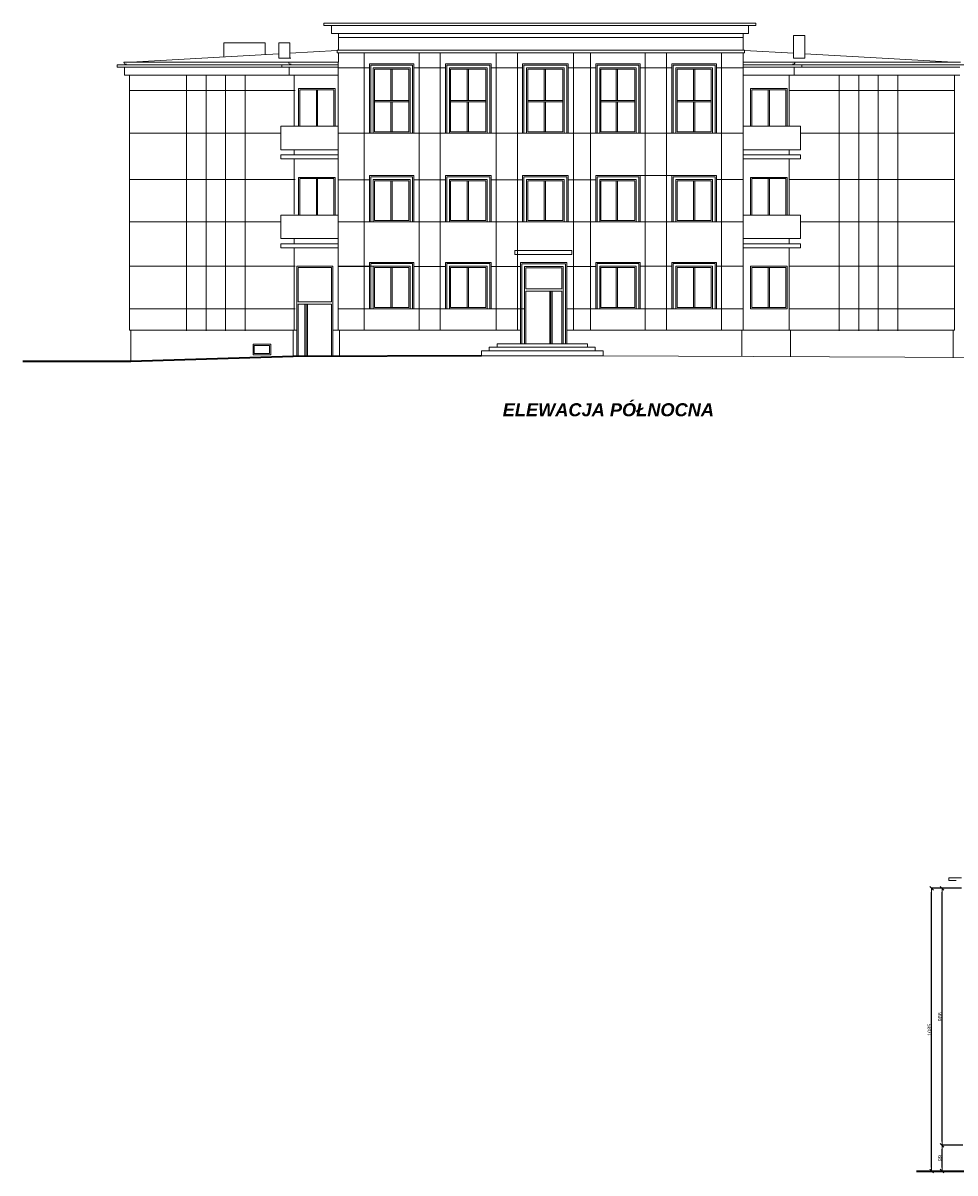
# Model space of a CAD drawing. Header units: metres. Extents: x 7506757 to 756746378, y 5735207 to 582114514.
# Tile 217 of 256: x 7506757 to 7542529, y 5961287 to 6005396. Entities that reach past the tile are written whole.
import ezdxf

# ---------------------------------------------------------------- set-up
doc = ezdxf.new("R2010")
doc.units = ezdxf.units.M
doc.header["$MEASUREMENT"] = 0
doc.header["$PDMODE"] = 2
doc.layers.get('0').update_dxf_attribs({"color": 250, "linetype": 'CONTINUOUS', "lineweight": 100, "plot": 0})
doc.layers.get('Defpoints').update_dxf_attribs({"linetype": 'CONTINUOUS'})
for name, color, linetype, lineweight in [('046', 7, 'CONTINUOUS', 18), ('M_OCIANA1', 7, 'CONTINUOUS', 13), ('M_OCIANA101', 252, 'CONTINUOUS', 13), ('M_OCIANA6', 5, 'CONTINUOUS', 35), ('M_OCIANA7', 7, 'CONTINUOUS', 35)]:
    doc.layers.add(name, color=color, linetype=linetype, lineweight=lineweight)
doc.layers.add('PWYMIAR', color=7, linetype='CONTINUOUS')
doc.styles.add('GENERATED_STYLE_1', font='arial.ttf')
doc.styles.add('GENERATED_STYLE_3', font='arialbi.ttf')
doc.dimstyles.new('GENERATED_STYLE__5', dxfattribs={"dimtxt": 150, "dimasz": 142.5, "dimexe": 0.18, "dimexo": 0, "dimgap": 0.09, "dimtad": 1, "dimdec": 0, "dimlfac": 0.1, "dimzin": 0, "dimdsep": 46, "dimtxsty": 'GENERATED_STYLE_1', "dimblk": 'ARROWHEAD_6', "dimblk1": 'ARROWHEAD_6', "dimblk2": 'ARROWHEAD_6', "dimcen": 0.09, "dimclrd": 7, "dimclre": 7, "dimclrt": 7, "dimazin": 0, "dimtfac": 1, "dimtdec": 4, "dimtmove": 0, "dimatfit": 3, "dimfxl": 0, "dimtolj": 1, "dimtzin": 0, "dimarcsym": 0})

# ---------------------------------------------------------------- blocks, each defined once
blk = doc.blocks.new('ARROWHEAD_6')
at = {"color": 0, "linetype": 'Continuous', "lineweight": 0}
for p, q in [((0, 0), (-1, 0)), ((-0.5, -0.5), (0.5, 0.5))]:
    blk.add_line(p, q, dxfattribs=at)
blk = doc.blocks.new('*D5499')
at = {"layer": 'Defpoints', "color": 0, "linetype": 'Continuous', "transparency": 16777216}
for p in [(7542030, 5962348), (7542825, 5962348), (7542825, 5961358)]:
    blk.add_point(p, dxfattribs=at)
at = {"layer": 'PWYMIAR', "color": 7, "linetype": 'Continuous', "lineweight": -2, "transparency": 16777216}
for p, q in [((7542825, 5962348), (7542029, 5962348)), ((7542030, 5961500), (7542030, 5962206)), ((7542825, 5961358), (7542029, 5961358))]:
    blk.add_line(p, q, dxfattribs=at)
at = {"layer": 'PWYMIAR', "color": 7, "linetype": 'Continuous', "lineweight": -2, "transparency": 16777216, "xscale": 142.5, "yscale": 142.5, "zscale": 142.5}
for p, rotation in [((7542030, 5962348), 90), ((7542030, 5961358), 270)]:
    blk.add_blockref('ARROWHEAD_6', p, dxfattribs=dict(at, rotation=rotation))
at = {"layer": 'PWYMIAR', "color": 7, "linetype": 'Continuous', "transparency": 16777216, "insert": (7541953, 5961853), "char_height": 150, "attachment_point": 5, "rotation": 90, "style": 'GENERATED_STYLE_1'}
blk.add_mtext('\\A1;99', dxfattribs=at)
blk = doc.blocks.new('*D5500')
at = {"layer": 'Defpoints', "color": 0, "linetype": 'Continuous', "transparency": 16777216}
for p in [(7542030, 5972206), (7542775, 5972206), (7542825, 5962348)]:
    blk.add_point(p, dxfattribs=at)
at = {"layer": 'PWYMIAR', "color": 7, "linetype": 'Continuous', "lineweight": -2, "transparency": 16777216}
for p, q in [((7542775, 5972206), (7542029, 5972206)), ((7542030, 5962491), (7542030, 5972063)), ((7542825, 5962348), (7542029, 5962348))]:
    blk.add_line(p, q, dxfattribs=at)
at = {"layer": 'PWYMIAR', "color": 7, "linetype": 'Continuous', "lineweight": -2, "transparency": 16777216, "xscale": 142.5, "yscale": 142.5, "zscale": 142.5}
for p, rotation in [((7542030, 5972206), 90), ((7542030, 5962348), 270)]:
    blk.add_blockref('ARROWHEAD_6', p, dxfattribs=dict(at, rotation=rotation))
at = {"layer": 'PWYMIAR', "color": 7, "linetype": 'Continuous', "transparency": 16777216, "insert": (7541953, 5967277), "char_height": 150, "attachment_point": 5, "rotation": 90, "style": 'GENERATED_STYLE_1'}
blk.add_mtext('\\A1;986', dxfattribs=at)
blk = doc.blocks.new('*D5501')
at = {"layer": 'Defpoints', "color": 0, "linetype": 'Continuous', "transparency": 16777216}
for p in [(7541630, 5972206), (7542775, 5972206), (7542825, 5961358)]:
    blk.add_point(p, dxfattribs=at)
at = {"layer": 'PWYMIAR', "color": 7, "linetype": 'Continuous', "lineweight": -2, "transparency": 16777216}
for p, q in [((7542775, 5972206), (7541630, 5972206)), ((7541630, 5961500), (7541630, 5972063)), ((7542825, 5961358), (7541630, 5961358))]:
    blk.add_line(p, q, dxfattribs=at)
at = {"layer": 'PWYMIAR', "color": 7, "linetype": 'Continuous', "lineweight": -2, "transparency": 16777216, "xscale": 142.5, "yscale": 142.5, "zscale": 142.5}
for p, rotation in [((7541630, 5972206), 90), ((7541630, 5961358), 270)]:
    blk.add_blockref('ARROWHEAD_6', p, dxfattribs=dict(at, rotation=rotation))
at = {"layer": 'PWYMIAR', "color": 7, "linetype": 'Continuous', "transparency": 16777216, "insert": (7541554, 5966782), "char_height": 150, "attachment_point": 5, "rotation": 90, "style": 'GENERATED_STYLE_1'}
blk.add_mtext('\\A1;1085', dxfattribs=at)

msp = doc.modelspace()

# ---------------------------------------------------------------- linework, layer by layer
at = {"layer": 'M_OCIANA1', "linetype": 'Continuous'}
for p, q in [((7518308.1, 6005296.1), (7518308.1, 6005396.1)), ((7518308.1, 6005396.1), (7518793.7, 6005396.1)), ((7518593.7, 6005296.1), (7518308.1, 6005296.1)), ((7518593.7, 6004996.1), (7518593.7, 6005296.1)), ((7518593.7, 6005296.1), (7528173.6, 6005296.1)), ((7518793.7, 6005396.1), (7528173.6, 6005396.1)), ((7534401.4, 6005396.1), (7528171.4, 6005396.1)), ((7534601.4, 6005296.1), (7528171.4, 6005296.1)), ((7534887, 6005396.1), (7534401.4, 6005396.1)), ((7534601.4, 6004996.1), (7534601.4, 6005296.1)), ((7534601.4, 6005296.1), (7534887, 6005296.1)), ((7534887, 6005296.1), (7534887, 6005396.1)), ((7518793.7, 6004996.1), (7518593.7, 6004996.1)), ((7518793.7, 6004996.1), (7528173.6, 6004996.1)), ((7518871.4, 6004996.1), (7518871.4, 6004356.1)), ((7534401.4, 6004836.3), (7518871.4, 6004836.3)), ((7534401.4, 6004996.1), (7528173.6, 6004996.1)), ((7534401.4, 6004347.5), (7534401.4, 6005001.5)), ((7534401.4, 6004996.1), (7534601.4, 6004996.1)), ((7516571.4, 6004213.8), (7510894.5, 6003896.1)), ((7518821.4, 6004339.7), (7517001.4, 6004237.8)), ((7518821.4, 6004356.1), (7534451.4, 6004356.1)), ((7518821.4, 6004256.1), (7518821.4, 6004356.1)), ((7518821.4, 6004256.1), (7534451.4, 6004256.1)), ((7518871.4, 6004256.1), (7518871.4, 6003896.1)), ((7534401.4, 6003896.1), (7534401.4, 6004256.1)), ((7534451.4, 6004256.1), (7534451.4, 6004356.1)), ((7534451.4, 6004344.7), (7536331.4, 6004239.5)), ((7536761.4, 6004215.4), (7542468.4, 6003896.1)), ((7510365.8, 6003796.1), (7510851.4, 6003796.1)), ((7510365.8, 6003696.1), (7510365.8, 6003796.1)), ((7510851.4, 6003896.1), (7510623.3, 6003896.1)), ((7510851.4, 6003896.1), (7518871.4, 6003896.1)), ((7510851.4, 6003796.1), (7518851.4, 6003796.1)), ((7516685.8, 6003696.1), (7516685.8, 6003796.1)), ((7518851.4, 5993616.1), (7518851.4, 6003896.1)), ((7520051.4, 6001176.1), (7520051.4, 6003826.1)), ((7520051.4, 6003826.1), (7521761.4, 6003826.1)), ((7520101.4, 6001176.1), (7520101.4, 6003776.1)), ((7520101.4, 6003776.1), (7521711.4, 6003776.1)), ((7521711.4, 6001176.1), (7521711.4, 6003776.1)), ((7521761.4, 6001176.1), (7521761.4, 6003826.1)), ((7522971.4, 6001176.1), (7522971.4, 6003826.1)), ((7522971.4, 6003826.1), (7524721.4, 6003826.1)), ((7523021.4, 6001176.1), (7523021.4, 6003776.1)), ((7523021.4, 6003776.1), (7524671.4, 6003776.1)), ((7524671.4, 6001176.1), (7524671.4, 6003776.1)), ((7524721.4, 6001176.1), (7524721.4, 6003826.1)), ((7525931.4, 6001176.1), (7525931.4, 6003826.1)), ((7525931.4, 6003826.1), (7527681.4, 6003826.1)), ((7525981.4, 6001176.1), (7525981.4, 6003776.1)), ((7525981.4, 6003776.1), (7527631.4, 6003776.1)), ((7527631.4, 6001176.1), (7527631.4, 6003776.1)), ((7527681.4, 6001176.1), (7527681.4, 6003826.1)), ((7528741.4, 6001176.1), (7528741.4, 6003826.1)), ((7528741.4, 6003826.1), (7530441.4, 6003826.1)), ((7528791.4, 6001176.1), (7528791.4, 6003776.1)), ((7528791.4, 6003776.1), (7530391.4, 6003776.1)), ((7530391.4, 6001176.1), (7530391.4, 6003776.1)), ((7530441.4, 6001176.1), (7530441.4, 6003826.1)), ((7531661.4, 6001176.1), (7531661.4, 6003826.1)), ((7531661.4, 6003826.1), (7533371.4, 6003826.1)), ((7531711.4, 6001176.1), (7531711.4, 6003776.1)), ((7531711.4, 6003776.1), (7533321.4, 6003776.1)), ((7533321.4, 6001176.1), (7533321.4, 6003776.1)), ((7533371.4, 6001176.1), (7533371.4, 6003826.1)), ((7542511.4, 6003896.1), (7534401.4, 6003896.1)), ((7534401.4, 5993616.1), (7534401.4, 6003896.1)), ((7542511.4, 6003796.1), (7534401.4, 6003796.1)), ((7536161.4, 6003896.1), (7536389.5, 6003896.1)), ((7536647, 6003796.1), (7536161.4, 6003796.1)), ((7536647, 6003696.1), (7536647, 6003796.1)), ((7542511.4, 6003896.1), (7542739.5, 6003896.1)), ((7542997, 6003796.1), (7542511.4, 6003796.1)), ((7510651.4, 6003696.1), (7510365.8, 6003696.1)), ((7510651.4, 6003396.1), (7510651.4, 6003696.1)), ((7510651.4, 6003696.1), (7518851.4, 6003696.1)), ((7510851.4, 6003396.1), (7510651.4, 6003396.1)), ((7510851.4, 6003396.1), (7518851.4, 6003396.1)), ((7510851.4, 5993616.1), (7510851.4, 6003396.1)), ((7516971.4, 6003396.1), (7516971.4, 6003696.1)), ((7517171.4, 6001446.1), (7517171.4, 6003396.1)), ((7520201.4, 6001176.1), (7520201.4, 6003676.1)), ((7520201.4, 6003676.1), (7521611.4, 6003676.1)), ((7520251.4, 6001226.1), (7520251.4, 6003626.1)), ((7520251.4, 6003626.1), (7521561.4, 6003626.1)), ((7520881.4, 6002426.1), (7520881.4, 6003626.1)), ((7520931.4, 6002426.1), (7520931.4, 6003626.1)), ((7521561.4, 6001226.1), (7521561.4, 6003626.1)), ((7521611.4, 6001176.1), (7521611.4, 6003676.1)), ((7523121.4, 6001176.1), (7523121.4, 6003676.1)), ((7523121.4, 6003676.1), (7524571.4, 6003676.1)), ((7523171.4, 6001226.1), (7523171.4, 6003626.1)), ((7523171.4, 6003626.1), (7524521.4, 6003626.1)), ((7523801.4, 6002426.1), (7523801.4, 6003626.1)), ((7523851.4, 6002426.1), (7523851.4, 6003626.1)), ((7524521.4, 6001226.1), (7524521.4, 6003626.1)), ((7524571.4, 6001176.1), (7524571.4, 6003676.1)), ((7526081.4, 6001176.1), (7526081.4, 6003676.1)), ((7526081.4, 6003676.1), (7527531.4, 6003676.1)), ((7526131.4, 6001226.1), (7526131.4, 6003626.1)), ((7526131.4, 6003626.1), (7527481.4, 6003626.1)), ((7526761.4, 6002426.1), (7526761.4, 6003626.1)), ((7526811.4, 6002426.1), (7526811.4, 6003626.1)), ((7527481.4, 6001226.1), (7527481.4, 6003626.1)), ((7527531.4, 6001176.1), (7527531.4, 6003676.1)), ((7528891.4, 6003676.1), (7530291.4, 6003676.1)), ((7528891.4, 6003676.1), (7530291.4, 6003676.1)), ((7528891.4, 6001176.1), (7528891.4, 6003676.1)), ((7528891.4, 6003676.1), (7530291.4, 6003676.1)), ((7528891.4, 6003676.1), (7530291.4, 6003676.1)), ((7528891.4, 6003676.1), (7530291.4, 6003676.1)), ((7528941.4, 6001226.1), (7528941.4, 6003626.1)), ((7528941.4, 6003626.1), (7530241.4, 6003626.1)), ((7529521.4, 6002426.1), (7529521.4, 6003626.1)), ((7529571.4, 6002426.1), (7529571.4, 6003626.1)), ((7530241.4, 6001226.1), (7530241.4, 6003626.1)), ((7530291.4, 6001176.1), (7530291.4, 6003676.1)), ((7531811.4, 6001176.1), (7531811.4, 6003676.1)), ((7531811.4, 6003676.1), (7533221.4, 6003676.1)), ((7531861.4, 6001226.1), (7531861.4, 6003626.1)), ((7531861.4, 6003626.1), (7533171.4, 6003626.1)), ((7532491.4, 6002426.1), (7532491.4, 6003626.1)), ((7532541.4, 6002426.1), (7532541.4, 6003626.1)), ((7533171.4, 6001226.1), (7533171.4, 6003626.1)), ((7533221.4, 6001176.1), (7533221.4, 6003676.1)), ((7542711.4, 6003696.1), (7534401.4, 6003696.1)), ((7542511.4, 6003396.1), (7534401.4, 6003396.1)), ((7536161.4, 6003396.1), (7536361.4, 6003396.1)), ((7536161.4, 6001436.1), (7536161.4, 6003386.1)), ((7536361.4, 6003396.1), (7536361.4, 6003696.1)), ((7536361.4, 6003696.1), (7536647, 6003696.1)), ((7542511.4, 6003396.1), (7542711.4, 6003396.1)), ((7542511.4, 5993616.1), (7542511.4, 6003396.1)), ((7517337.1, 6001436.1), (7517337.1, 6002886.1)), ((7517337.1, 6002886.1), (7518737.1, 6002886.1)), ((7517337.1, 6001436.1), (7517337.1, 6002886.1)), ((7517337.1, 6002886.1), (7518737.1, 6002886.1)), ((7518737.1, 6001436.1), (7518737.1, 6002886.1)), ((7518737.1, 6001436.1), (7518737.1, 6002886.1)), ((7534681.4, 6001436.1), (7534681.4, 6002886.1)), ((7534681.4, 6002886.1), (7536081.4, 6002886.1)), ((7534681.4, 6001436.1), (7534681.4, 6002886.1)), ((7534681.4, 6002886.1), (7536081.4, 6002886.1)), ((7536081.4, 6001436.1), (7536081.4, 6002886.1)), ((7536081.4, 6001436.1), (7536081.4, 6002886.1)), ((7517387.1, 6001436.1), (7517387.1, 6002836.1)), ((7517387.1, 6002836.1), (7518687.1, 6002836.1)), ((7518017.1, 6001436.1), (7518017.1, 6002836.1)), ((7518067.1, 6001436.1), (7518067.1, 6002836.1)), ((7518687.1, 6001436.1), (7518687.1, 6002836.1)), ((7521561.4, 6002426.1), (7520251.4, 6002426.1)), ((7524521.4, 6002426.1), (7523171.4, 6002426.1)), ((7527481.4, 6002426.1), (7526131.4, 6002426.1)), ((7530251.4, 6002426.1), (7528941.4, 6002426.1)), ((7533171.4, 6002426.1), (7531861.4, 6002426.1)), ((7534731.4, 6001436.1), (7534731.4, 6002836.1)), ((7534731.4, 6002836.1), (7536031.4, 6002836.1)), ((7535361.4, 6001436.1), (7535361.4, 6002836.1)), ((7535411.4, 6001436.1), (7535411.4, 6002836.1)), ((7536031.4, 6001436.1), (7536031.4, 6002836.1)), ((7521561.4, 6002376.1), (7520251.4, 6002376.1)), ((7520881.4, 6001226.1), (7520881.4, 6002376.1)), ((7520931.4, 6001226.1), (7520931.4, 6002376.1)), ((7524521.4, 6002376.1), (7523171.4, 6002376.1)), ((7523801.4, 6001226.1), (7523801.4, 6002376.1)), ((7523851.4, 6001226.1), (7523851.4, 6002376.1)), ((7527481.4, 6002376.1), (7526131.4, 6002376.1)), ((7526761.4, 6001226.1), (7526761.4, 6002376.1)), ((7526811.4, 6001226.1), (7526811.4, 6002376.1)), ((7530251.4, 6002376.1), (7528941.4, 6002376.1)), ((7529521.4, 6001226.1), (7529521.4, 6002376.1)), ((7529571.4, 6001226.1), (7529571.4, 6002376.1)), ((7533171.4, 6002376.1), (7531861.4, 6002376.1)), ((7532491.4, 6001226.1), (7532491.4, 6002376.1)), ((7532541.4, 6001226.1), (7532541.4, 6002376.1)), ((7518851.4, 6001436.1), (7516651.4, 6001436.1)), ((7516651.4, 6000536.1), (7516651.4, 6001436.1)), ((7518851.4, 6000536.1), (7518851.4, 6001436.1)), ((7520051.4, 6001176.1), (7521761.4, 6001176.1)), ((7520201.4, 6001176.1), (7521611.4, 6001176.1)), ((7520251.4, 6001226.1), (7521561.4, 6001226.1)), ((7522971.4, 6001176.1), (7524721.4, 6001176.1)), ((7523121.4, 6001176.1), (7524571.4, 6001176.1)), ((7523171.4, 6001226.1), (7524521.4, 6001226.1)), ((7525931.4, 6001176.1), (7527681.4, 6001176.1)), ((7526081.4, 6001176.1), (7527531.4, 6001176.1)), ((7526131.4, 6001226.1), (7527481.4, 6001226.1)), ((7530441.4, 6001176.1), (7528741.4, 6001176.1)), ((7528891.4, 6001176.1), (7530291.4, 6001176.1)), ((7528891.4, 6001176.1), (7530291.4, 6001176.1)), ((7528891.4, 6001176.1), (7530291.4, 6001176.1)), ((7528941.4, 6001226.1), (7530241.4, 6001226.1)), ((7531661.4, 6001176.1), (7533371.4, 6001176.1)), ((7531811.4, 6001176.1), (7533221.4, 6001176.1)), ((7531861.4, 6001226.1), (7533171.4, 6001226.1)), ((7534401.4, 6000536.1), (7534401.4, 6001436.1)), ((7534401.4, 6001436.1), (7536601.4, 6001436.1)), ((7536601.4, 6000536.1), (7536601.4, 6001436.1)), ((7516651.4, 6000536.1), (7518851.4, 6000536.1)), ((7516651.4, 6000186.1), (7516651.4, 6000336.1)), ((7516651.4, 6000336.1), (7518851.4, 6000336.1)), ((7517171.4, 6000346.1), (7517171.4, 6000546.1)), ((7518851.4, 6000336.1), (7518851.4, 6000186.1)), ((7536601.4, 6000536.1), (7534401.4, 6000536.1)), ((7536601.4, 6000336.1), (7534401.4, 6000336.1)), ((7534401.4, 6000336.1), (7534401.4, 6000186.1)), ((7536161.4, 6000336.1), (7536161.4, 6000536.1)), ((7536601.4, 6000186.1), (7536601.4, 6000336.1)), ((7516651.4, 6000186.1), (7518851.4, 6000186.1)), ((7517171.4, 5998066.1), (7517171.4, 6000186.1)), ((7536601.4, 6000186.1), (7534401.4, 6000186.1)), ((7536161.4, 5998026.1), (7536161.4, 6000186.1)), ((7517337.1, 5998026.1), (7517337.1, 5999476.1)), ((7517337.1, 5999476.1), (7518737.1, 5999476.1)), ((7517337.1, 5998026.1), (7517337.1, 5999476.1)), ((7517337.1, 5999476.1), (7518737.1, 5999476.1)), ((7517387.1, 5998026.1), (7517387.1, 5999426.1)), ((7517387.1, 5999426.1), (7518687.1, 5999426.1)), ((7518017.1, 5998026.1), (7518017.1, 5999426.1)), ((7518067.1, 5998026.1), (7518067.1, 5999426.1)), ((7518687.1, 5998026.1), (7518687.1, 5999426.1)), ((7518737.1, 5998026.1), (7518737.1, 5999476.1)), ((7518737.1, 5998026.1), (7518737.1, 5999476.1)), ((7520051.4, 5997766.1), (7520051.4, 5999546.1)), ((7520051.4, 5999546.1), (7521761.4, 5999546.1)), ((7520101.4, 5997766.1), (7520101.4, 5999496.1)), ((7520101.4, 5999496.1), (7521711.4, 5999496.1)), ((7520201.4, 5997766.1), (7520201.4, 5999396.1)), ((7520201.4, 5999396.1), (7521611.4, 5999396.1)), ((7520251.4, 5997816.1), (7520251.4, 5999346.1)), ((7520251.4, 5999346.1), (7521561.4, 5999346.1)), ((7520881.4, 5997816.1), (7520881.4, 5999346.1)), ((7520931.4, 5997816.1), (7520931.4, 5999346.1)), ((7521561.4, 5997816.1), (7521561.4, 5999346.1)), ((7521611.4, 5997766.1), (7521611.4, 5999396.1)), ((7521711.4, 5997766.1), (7521711.4, 5999496.1)), ((7521761.4, 5997766.1), (7521761.4, 5999546.1)), ((7522971.4, 5997766.1), (7522971.4, 5999546.1)), ((7522971.4, 5999546.1), (7524721.4, 5999546.1)), ((7523021.4, 5997766.1), (7523021.4, 5999496.1)), ((7523021.4, 5999496.1), (7524671.4, 5999496.1)), ((7523121.4, 5997766.1), (7523121.4, 5999396.1)), ((7523121.4, 5999396.1), (7524571.4, 5999396.1)), ((7523171.4, 5997816.1), (7523171.4, 5999346.1)), ((7523171.4, 5999346.1), (7524521.4, 5999346.1)), ((7523801.4, 5997816.1), (7523801.4, 5999346.1)), ((7523851.4, 5997816.1), (7523851.4, 5999346.1)), ((7524521.4, 5997816.1), (7524521.4, 5999346.1)), ((7524571.4, 5997766.1), (7524571.4, 5999396.1)), ((7524671.4, 5997766.1), (7524671.4, 5999496.1)), ((7524721.4, 5997766.1), (7524721.4, 5999546.1)), ((7525931.4, 5997766.1), (7525931.4, 5999546.1)), ((7525931.4, 5999546.1), (7527681.4, 5999546.1)), ((7525981.4, 5997766.1), (7525981.4, 5999496.1)), ((7525981.4, 5999496.1), (7527631.4, 5999496.1)), ((7526081.4, 5997766.1), (7526081.4, 5999396.1)), ((7526081.4, 5999396.1), (7527531.4, 5999396.1)), ((7526131.4, 5997816.1), (7526131.4, 5999346.1)), ((7526131.4, 5999346.1), (7527481.4, 5999346.1)), ((7526761.4, 5997816.1), (7526761.4, 5999346.1)), ((7526811.4, 5997816.1), (7526811.4, 5999346.1)), ((7527481.4, 5997816.1), (7527481.4, 5999346.1)), ((7527531.4, 5997766.1), (7527531.4, 5999396.1)), ((7527631.4, 5997766.1), (7527631.4, 5999496.1)), ((7527681.4, 5997766.1), (7527681.4, 5999546.1)), ((7528741.4, 5997766.1), (7528741.4, 5999546.1)), ((7528741.4, 5999546.1), (7530441.4, 5999546.1)), ((7528791.4, 5997766.1), (7528791.4, 5999496.1)), ((7528791.4, 5999496.1), (7530391.4, 5999496.1)), ((7528891.4, 5997766.1), (7528891.4, 5999396.1)), ((7528891.4, 5999396.1), (7530291.4, 5999396.1)), ((7528891.4, 5999396.1), (7530291.4, 5999396.1)), ((7528941.4, 5997816.1), (7528941.4, 5999346.1)), ((7528941.4, 5999346.1), (7530241.4, 5999346.1)), ((7529521.4, 5997816.1), (7529521.4, 5999346.1)), ((7529571.4, 5997816.1), (7529571.4, 5999346.1)), ((7530241.4, 5997816.1), (7530241.4, 5999346.1)), ((7530291.4, 5997766.1), (7530291.4, 5999396.1)), ((7530391.4, 5997766.1), (7530391.4, 5999496.1)), ((7530441.4, 5997766.1), (7530441.4, 5999546.1)), ((7531661.4, 5997766.1), (7531661.4, 5999546.1)), ((7531661.4, 5999546.1), (7533371.4, 5999546.1)), ((7531711.4, 5997766.1), (7531711.4, 5999496.1)), ((7531711.4, 5999496.1), (7533321.4, 5999496.1)), ((7531811.4, 5997766.1), (7531811.4, 5999396.1)), ((7531811.4, 5999396.1), (7533221.4, 5999396.1)), ((7531861.4, 5997816.1), (7531861.4, 5999346.1)), ((7531861.4, 5999346.1), (7533171.4, 5999346.1)), ((7532491.4, 5997816.1), (7532491.4, 5999346.1)), ((7532541.4, 5997816.1), (7532541.4, 5999346.1)), ((7533171.4, 5997816.1), (7533171.4, 5999346.1)), ((7533221.4, 5997766.1), (7533221.4, 5999396.1)), ((7533321.4, 5997766.1), (7533321.4, 5999496.1)), ((7533371.4, 5997766.1), (7533371.4, 5999546.1)), ((7534681.4, 5998026.1), (7534681.4, 5999476.1)), ((7534681.4, 5999476.1), (7536081.4, 5999476.1)), ((7534681.4, 5998026.1), (7534681.4, 5999476.1)), ((7534681.4, 5999476.1), (7536081.4, 5999476.1)), ((7534731.4, 5998026.1), (7534731.4, 5999426.1)), ((7534731.4, 5999426.1), (7536031.4, 5999426.1)), ((7535361.4, 5998026.1), (7535361.4, 5999426.1)), ((7535411.4, 5998026.1), (7535411.4, 5999426.1)), ((7536031.4, 5998026.1), (7536031.4, 5999426.1)), ((7536081.4, 5998026.1), (7536081.4, 5999476.1)), ((7536081.4, 5998026.1), (7536081.4, 5999476.1)), ((7518851.4, 5998026.1), (7516651.4, 5998026.1)), ((7516651.4, 5997126.1), (7516651.4, 5998026.1)), ((7518851.4, 5997126.1), (7518851.4, 5998026.1)), ((7534401.4, 5997126.1), (7534401.4, 5998026.1)), ((7534401.4, 5998026.1), (7536601.4, 5998026.1)), ((7536601.4, 5997126.1), (7536601.4, 5998026.1)), ((7520051.4, 5997766.1), (7521761.4, 5997766.1)), ((7520201.4, 5997766.1), (7521611.4, 5997766.1)), ((7520251.4, 5997816.1), (7521561.4, 5997816.1)), ((7522971.4, 5997766.1), (7524721.4, 5997766.1)), ((7523121.4, 5997766.1), (7524571.4, 5997766.1)), ((7523171.4, 5997816.1), (7524521.4, 5997816.1)), ((7525931.4, 5997766.1), (7527681.4, 5997766.1)), ((7526081.4, 5997766.1), (7527531.4, 5997766.1)), ((7526131.4, 5997816.1), (7527481.4, 5997816.1)), ((7530441.4, 5997766.1), (7528741.4, 5997766.1)), ((7528891.4, 5997766.1), (7530291.4, 5997766.1)), ((7528891.4, 5997766.1), (7530291.4, 5997766.1)), ((7528941.4, 5997816.1), (7530241.4, 5997816.1)), ((7531661.4, 5997766.1), (7533371.4, 5997766.1)), ((7531811.4, 5997766.1), (7533221.4, 5997766.1)), ((7531861.4, 5997816.1), (7533171.4, 5997816.1)), ((7516651.4, 5997126.1), (7518851.4, 5997126.1)), ((7517171.4, 5996926.1), (7517171.4, 5997126.1)), ((7536601.4, 5997126.1), (7534401.4, 5997126.1)), ((7536161.4, 5996926.1), (7536161.4, 5997126.1)), ((7516651.4, 5996776.1), (7516651.4, 5996926.1)), ((7516651.4, 5996926.1), (7518851.4, 5996926.1)), ((7516651.4, 5996776.1), (7518851.4, 5996776.1)), ((7517171.4, 5993616.1), (7517171.4, 5996776.1)), ((7518851.4, 5996926.1), (7518851.4, 5996776.1)), ((7536601.4, 5996926.1), (7534401.4, 5996926.1)), ((7534401.4, 5996926.1), (7534401.4, 5996776.1)), ((7536601.4, 5996776.1), (7534401.4, 5996776.1)), ((7536161.4, 5993616.1), (7536161.4, 5996776.1)), ((7536601.4, 5996776.1), (7536601.4, 5996926.1)), ((7527822.7, 5996670.1), (7525630.2, 5996670.1)), ((7525630.2, 5996670.1), (7525630.2, 5996512.6)), ((7525630.2, 5996512.6), (7527822.7, 5996512.6)), ((7527822.7, 5996512.6), (7527822.7, 5996670.1)), ((7518651.4, 5996066.1), (7517271.4, 5996066.1)), ((7517271.4, 5996066.1), (7517271.4, 5992601.2)), ((7518597.1, 5996021.9), (7517321.4, 5996021.9)), ((7517321.4, 5996021.9), (7517321.4, 5994706.1)), ((7518597.1, 5994706.1), (7518597.1, 5996021.9)), ((7518651.4, 5992608), (7518651.4, 5996066.1)), ((7520051.4, 5994436.1), (7520051.4, 5996216.1)), ((7520051.4, 5996216.1), (7521761.4, 5996216.1)), ((7520101.4, 5994436.1), (7520101.4, 5996166.1)), ((7520101.4, 5996166.1), (7521711.4, 5996166.1)), ((7520201.4, 5994436.1), (7520201.4, 5996066.1)), ((7520201.4, 5996066.1), (7521611.4, 5996066.1)), ((7520251.4, 5994486.1), (7520251.4, 5996016.1)), ((7520251.4, 5996016.1), (7521561.4, 5996016.1)), ((7520881.4, 5994486.1), (7520881.4, 5996016.1)), ((7520931.4, 5994486.1), (7520931.4, 5996016.1)), ((7521561.4, 5994486.1), (7521561.4, 5996016.1)), ((7521611.4, 5994436.1), (7521611.4, 5996066.1)), ((7521711.4, 5994436.1), (7521711.4, 5996166.1)), ((7521761.4, 5994436.1), (7521761.4, 5996216.1)), ((7522971.4, 5994436.1), (7522971.4, 5996216.1)), ((7522971.4, 5996216.1), (7524721.4, 5996216.1)), ((7523021.4, 5994436.1), (7523021.4, 5996166.1)), ((7523021.4, 5996166.1), (7524671.4, 5996166.1)), ((7523121.4, 5994436.1), (7523121.4, 5996066.1)), ((7523121.4, 5996066.1), (7524571.4, 5996066.1)), ((7523171.4, 5994486.1), (7523171.4, 5996016.1)), ((7523171.4, 5996016.1), (7524521.4, 5996016.1)), ((7523801.4, 5994486.1), (7523801.4, 5996016.1)), ((7523851.4, 5994486.1), (7523851.4, 5996016.1)), ((7524521.4, 5994486.1), (7524521.4, 5996016.1)), ((7524571.4, 5994436.1), (7524571.4, 5996066.1)), ((7524671.4, 5994436.1), (7524671.4, 5996166.1)), ((7524721.4, 5994436.1), (7524721.4, 5996216.1)), ((7525851.4, 5996204.2), (7527633.5, 5996204.2)), ((7525851.4, 5993096.1), (7525851.4, 5996204.2)), ((7525901.4, 5996154.2), (7527583.5, 5996154.2)), ((7525901.4, 5993096.1), (7525901.4, 5996154.2)), ((7526001.4, 5993096.1), (7526001.4, 5996054.2)), ((7526001.4, 5996054.2), (7527483.5, 5996054.2)), ((7526001.4, 5993096.1), (7526001.4, 5996054.2)), ((7526033.5, 5996054.2), (7527483.5, 5996054.2)), ((7526051.4, 5996004.2), (7527433.5, 5996004.2)), ((7526051.4, 5995204.2), (7526051.4, 5996004.2)), ((7527433.5, 5995204.2), (7527433.5, 5996004.2)), ((7527483.5, 5993096.1), (7527483.5, 5996054.2)), ((7527483.5, 5993096.1), (7527483.5, 5996054.2)), ((7527583.5, 5993096.1), (7527583.5, 5996154.2)), ((7527633.5, 5993096.1), (7527633.5, 5996204.2)), ((7528741.4, 5994436.1), (7528741.4, 5996216.1)), ((7528741.4, 5996216.1), (7530441.4, 5996216.1)), ((7528791.4, 5994436.1), (7528791.4, 5996166.1)), ((7528791.4, 5996166.1), (7530391.4, 5996166.1)), ((7528891.4, 5994436.1), (7528891.4, 5996066.1)), ((7528891.4, 5996066.1), (7530291.4, 5996066.1)), ((7528941.4, 5994486.1), (7528941.4, 5996016.1)), ((7528941.4, 5996016.1), (7530241.4, 5996016.1)), ((7529521.4, 5994486.1), (7529521.4, 5996016.1)), ((7529571.4, 5994486.1), (7529571.4, 5996016.1)), ((7530241.4, 5994486.1), (7530241.4, 5996016.1)), ((7530291.4, 5994436.1), (7530291.4, 5996066.1)), ((7530391.4, 5994436.1), (7530391.4, 5996166.1)), ((7530441.4, 5994436.1), (7530441.4, 5996216.1)), ((7531661.4, 5994436.1), (7531661.4, 5996216.1)), ((7531661.4, 5996216.1), (7533371.4, 5996216.1)), ((7531711.4, 5994436.1), (7531711.4, 5996166.1)), ((7531711.4, 5996166.1), (7533321.4, 5996166.1)), ((7531811.4, 5994436.1), (7531811.4, 5996066.1)), ((7531811.4, 5996066.1), (7533221.4, 5996066.1)), ((7531811.4, 5994436.1), (7531811.4, 5996066.1)), ((7531811.4, 5996066.1), (7533221.4, 5996066.1)), ((7531861.4, 5994486.1), (7531861.4, 5996016.1)), ((7531861.4, 5996016.1), (7533171.4, 5996016.1)), ((7532491.4, 5994486.1), (7532491.4, 5996016.1)), ((7532541.4, 5994486.1), (7532541.4, 5996016.1)), ((7533171.4, 5994486.1), (7533171.4, 5996016.1)), ((7533221.4, 5994436.1), (7533221.4, 5996066.1)), ((7533221.4, 5994436.1), (7533221.4, 5996066.1)), ((7533321.4, 5994436.1), (7533321.4, 5996166.1)), ((7533371.4, 5994436.1), (7533371.4, 5996216.1)), ((7534681.4, 5994436.1), (7534681.4, 5996066.1)), ((7534681.4, 5996066.1), (7536081.4, 5996066.1)), ((7534681.4, 5994436.1), (7534681.4, 5996066.1)), ((7534681.4, 5996066.1), (7536081.4, 5996066.1)), ((7534731.4, 5994486.1), (7534731.4, 5996016.1)), ((7534731.4, 5996016.1), (7536031.4, 5996016.1)), ((7535361.4, 5994486.1), (7535361.4, 5996016.1)), ((7535411.4, 5994486.1), (7535411.4, 5996016.1)), ((7536031.4, 5994486.1), (7536031.4, 5996016.1)), ((7536081.4, 5994436.1), (7536081.4, 5996066.1)), ((7536081.4, 5994436.1), (7536081.4, 5996066.1)), ((7526051.4, 5995204.2), (7527433.5, 5995204.2)), ((7526051.4, 5995104.2), (7527433.5, 5995104.2)), ((7526051.4, 5993096.1), (7526051.4, 5995104.2)), ((7526972.8, 5995104.2), (7526972.8, 5993096.1)), ((7527022.5, 5995104.2), (7527022.5, 5993096.1)), ((7527072.8, 5995104.2), (7527072.8, 5993096.1)), ((7527433.5, 5993096.1), (7527433.5, 5995104.2)), ((7518597.1, 5994609.3), (7517315, 5994609.3)), ((7517321.4, 5994706.1), (7518597.1, 5994706.1)), ((7517321.4, 5992601.2), (7517321.4, 5994609.3)), ((7518597.1, 5994609.3), (7517321.4, 5994609.3)), ((7517575.7, 5994609.3), (7517575.7, 5992601.2)), ((7517626.1, 5994609.3), (7517626.1, 5992601.2)), ((7517675.7, 5994609.3), (7517675.7, 5992601.2)), ((7518603.5, 5992601.2), (7518603.5, 5994609.3)), ((7520251.4, 5994486.1), (7521561.4, 5994486.1)), ((7523171.4, 5994486.1), (7524521.4, 5994486.1)), ((7528941.4, 5994486.1), (7530241.4, 5994486.1)), ((7531861.4, 5994486.1), (7533171.4, 5994486.1)), ((7534731.4, 5994486.1), (7536031.4, 5994486.1)), ((7520051.4, 5994436.1), (7521761.4, 5994436.1)), ((7520201.4, 5994436.1), (7521611.4, 5994436.1)), ((7522971.4, 5994436.1), (7524721.4, 5994436.1)), ((7523121.4, 5994436.1), (7524571.4, 5994436.1)), ((7530441.4, 5994436.1), (7528741.4, 5994436.1)), ((7528891.4, 5994436.1), (7530291.4, 5994436.1)), ((7531661.4, 5994436.1), (7533371.4, 5994436.1)), ((7531811.4, 5994436.1), (7533221.4, 5994436.1)), ((7531811.4, 5994436.1), (7533221.4, 5994436.1)), ((7534681.4, 5994436.1), (7536081.4, 5994436.1)), ((7534681.4, 5994436.1), (7536081.4, 5994436.1)), ((7517271.4, 5993616.1), (7510851.4, 5993616.1)), ((7510901.4, 5993616.1), (7510901.4, 5992556.1)), ((7510901.4, 5993616.1), (7510901.4, 5992416.1)), ((7517121.4, 5992600.7), (7517121.4, 5993616.1)), ((7525851.4, 5993616.1), (7518651.4, 5993616.1)), ((7518901.4, 5993616.1), (7518901.4, 5992612.4)), ((7542511.4, 5993616.1), (7527633.5, 5993616.1)), ((7534351.4, 5993616.1), (7534351.4, 5992614.9)), ((7536211.4, 5993616.1), (7536211.4, 5992614.9)), ((7542461.4, 5993616.1), (7542461.4, 5992556.1)), ((7515586.3, 5992666.1), (7515586.3, 5993076.1)), ((7515586.3, 5993076.1), (7516266.3, 5993076.1)), ((7516266.3, 5992666.1), (7516266.3, 5993076.1)), ((7524651.4, 5992816.1), (7524351.4, 5992816.1)), ((7524351.4, 5992816.1), (7524351.4, 5992636.1)), ((7524951.4, 5992966.1), (7524651.4, 5992966.1)), ((7524651.4, 5992966.1), (7524651.4, 5992816.1)), ((7528721.4, 5992816.1), (7524651.4, 5992816.1)), ((7524951.4, 5993096.1), (7524951.4, 5992966.1)), ((7528421.4, 5993096.1), (7524951.4, 5993096.1)), ((7524951.4, 5992966.1), (7528421.4, 5992966.1)), ((7528421.4, 5993096.1), (7528421.4, 5992966.1)), ((7528421.4, 5992966.1), (7528721.4, 5992966.1)), ((7528721.4, 5992966.1), (7528721.4, 5992816.1)), ((7528721.4, 5992816.1), (7529021.4, 5992816.1)), ((7529021.4, 5992816.1), (7529021.4, 5992636.1)), ((7515586.3, 5992666.1), (7516266.3, 5992666.1)), ((7524351.4, 5992636.1), (7529021.4, 5992636.1)), ((7529021.4, 5992636.1), (7524351.4, 5992636.1)), ((7547183, 5992556.1), (7529021.4, 5992636.1)), ((7542289.8, 5972505.8), (7542289.8, 5972605.8)), ((7542289.8, 5972605.8), (7542775.4, 5972605.8)), ((7542575.4, 5972505.8), (7542289.8, 5972505.8))]:
    msp.add_line(p, q, dxfattribs=at)
at = {"layer": 'M_OCIANA1', "linetype": 'Continuous', "flags": 128}
msp.add_lwpolyline([(7515636.3, 5993026.1), (7516216.3, 5993026.1), (7516216.3, 5992716.1), (7515636.3, 5992716.1)], close=True, dxfattribs=at)
at = {"layer": 'M_OCIANA1', "linetype": 'Continuous'}
for centre, start, end in [((7510722.2, 6003910.8), 188.44541, 272.33055), ((7517042.2, 6003910.8), 188.44541, 272.33055), ((7536290.6, 6003910.8), 267.66945, 351.55459)]:
    msp.add_arc(centre, 100, start, end, dxfattribs=at)
at = {"layer": 'M_OCIANA101', "linetype": 'Continuous'}
for p, q in [((7514461.4, 6004632.3), (7516058, 6004632.3)), ((7514461.4, 6004095.7), (7514461.4, 6004632.3)), ((7516058, 6004632.3), (7516058, 6004185)), ((7517001.4, 6004632.3), (7516571.4, 6004632.3)), ((7516571.4, 6004632.3), (7516571.4, 6004046.5)), ((7517001.4, 6004046.5), (7517001.4, 6004632.3)), ((7536331.4, 6004910.7), (7536761.4, 6004910.7)), ((7536331.4, 6004050.1), (7536331.4, 6004910.7)), ((7536761.4, 6004910.7), (7536761.4, 6004050.1)), ((7519851.4, 6004256.1), (7519851.4, 5993616.1)), ((7521961.4, 6004256.1), (7521961.4, 5993616.1)), ((7522771.4, 6004256.1), (7522771.4, 5993616.1)), ((7524921.4, 6004256.1), (7524921.4, 5993616.1)), ((7525731.4, 6004256.1), (7525731.4, 5993616.1)), ((7527881.4, 6004256.1), (7527881.4, 5993616.1)), ((7528541.4, 6004256.1), (7528541.4, 5993616.1)), ((7530641.4, 6004256.1), (7530641.4, 5993616.1)), ((7531461.4, 6004256.1), (7531461.4, 5993616.1)), ((7533571.4, 6004256.1), (7533571.4, 5993616.1)), ((7516571.4, 6004046.5), (7517041.8, 6004046.5)), ((7536761.4, 6004050.1), (7536331.4, 6004050.1)), ((7513031.4, 6003365.2), (7513031.4, 5993585.2)), ((7513781.4, 6003365.2), (7513781.4, 5993585.2)), ((7514531.4, 6003365.2), (7514531.4, 5993585.2)), ((7515281.4, 6003365.2), (7515281.4, 5993585.2)), ((7520051.4, 6003676.1), (7518851.4, 6003676.1)), ((7522971.4, 6003676.1), (7521761.4, 6003676.1)), ((7525931.4, 6003676.1), (7524721.4, 6003676.1)), ((7528741.4, 6003676.1), (7527681.4, 6003676.1)), ((7531661.4, 6003676.1), (7530441.4, 6003676.1)), ((7534401.4, 6003676.1), (7533371.4, 6003676.1)), ((7538081.4, 6003365.2), (7538081.4, 5993585.2)), ((7538831.4, 6003365.2), (7538831.4, 5993585.2)), ((7539581.4, 6003365.2), (7539581.4, 5993585.2)), ((7540331.4, 6003365.2), (7540331.4, 5993585.2)), ((7517201.4, 6002806.1), (7510851.4, 6002806.1)), ((7536161.4, 6002806.1), (7542511.4, 6002806.1)), ((7516651.4, 6001176.1), (7510851.4, 6001176.1)), ((7520051.4, 6001176.1), (7518851.4, 6001176.1)), ((7522971.4, 6001176.1), (7521761.4, 6001176.1)), ((7525931.4, 6001176.1), (7524721.4, 6001176.1)), ((7528741.4, 6001176.1), (7527681.4, 6001176.1)), ((7531661.4, 6001176.1), (7530441.4, 6001176.1)), ((7534401.4, 6001176.1), (7533371.4, 6001176.1)), ((7536601.4, 6001176.1), (7542511.4, 6001176.1)), ((7517201.4, 5999396.1), (7510851.4, 5999396.1)), ((7520051.4, 5999383.4), (7518851.4, 5999383.4)), ((7522971.4, 5999383.4), (7521761.4, 5999383.4)), ((7525931.4, 5999383.4), (7524721.4, 5999383.4)), ((7528741.4, 5999383.4), (7527681.4, 5999383.4)), ((7531661.4, 5999546.1), (7530441.4, 5999546.1)), ((7534401.4, 5999396.1), (7533371.4, 5999396.1)), ((7536161.4, 5999396.1), (7542511.4, 5999396.1)), ((7516651.4, 5997766.1), (7510851.4, 5997766.1)), ((7520051.4, 5997766.1), (7518851.4, 5997766.1)), ((7522971.4, 5997766.1), (7521761.4, 5997766.1)), ((7525931.4, 5997766.1), (7524721.4, 5997766.1)), ((7528741.4, 5997766.1), (7527681.4, 5997766.1)), ((7531661.4, 5997766.1), (7530441.4, 5997766.1)), ((7534401.4, 5997766.1), (7533371.4, 5997766.1)), ((7536601.4, 5997766.1), (7542511.4, 5997766.1)), ((7517201.4, 5996066.1), (7510851.4, 5996066.1)), ((7520771.4, 5996066.1), (7518851.4, 5996066.1)), ((7520051.4, 5996053.4), (7518851.4, 5996053.4)), ((7522971.4, 5996053.4), (7521761.4, 5996053.4)), ((7525851.4, 5996054.2), (7524731.4, 5996054.2)), ((7528741.4, 5996054.2), (7527633.5, 5996054.2)), ((7531661.4, 5996066.1), (7530441.4, 5996066.1)), ((7534401.4, 5996066.1), (7533371.4, 5996066.1)), ((7536161.4, 5996066.1), (7542511.4, 5996066.1)), ((7517201.4, 5994436.1), (7510851.4, 5994436.1)), ((7520771.4, 5994436.1), (7518851.4, 5994436.1)), ((7520051.4, 5994436.1), (7518851.4, 5994436.1)), ((7522971.4, 5994436.1), (7521761.4, 5994436.1)), ((7525851.4, 5994436.1), (7524731.4, 5994436.1)), ((7526001.4, 5994436.1), (7525641.4, 5994436.1)), ((7528741.4, 5994436.1), (7527633.5, 5994436.1)), ((7531661.4, 5994436.1), (7530441.4, 5994436.1)), ((7534401.4, 5994436.1), (7533371.4, 5994436.1)), ((7536161.4, 5994436.1), (7542511.4, 5994436.1))]:
    msp.add_line(p, q, dxfattribs=at)
at = {"layer": 'M_OCIANA6', "linetype": 'Continuous'}
msp.add_line((7541056.5, 5961358), (7545325.4, 5961358), dxfattribs=at)
at = {"layer": 'M_OCIANA7', "linetype": 'Continuous'}
for p, q in [((7510901.4, 5992416.1), (7506756.9, 5992416.1)), ((7517121.4, 5992600.7), (7510901.4, 5992416.1)), ((7524351.4, 5992636.1), (7517121.4, 5992600.7))]:
    msp.add_line(p, q, dxfattribs=at)

# ---------------------------------------------------------------- texts
at = {"layer": '046', "linetype": 'Continuous', "insert": (7533278.6, 5990304.7), "char_height": 500, "attachment_point": 9, "style": 'GENERATED_STYLE_3'}
msp.add_mtext('{ELEWACJA PÓŁNOCNA}', dxfattribs=at)

# ---------------------------------------------------------------- dimensions: what is measured, and where the dimension line sits
at = {"layer": 'PWYMIAR', "linetype": 'Continuous'}
for base, p1, p2, picture, middle in [((7541630.2, 5972205.8), (7542824.8, 5961358), (7542775.4, 5972205.8), '*D5501', (7541553.5, 5966781.9)), ((7542029.7, 5972205.8), (7542824.8, 5962348.2), (7542775.4, 5972205.8), '*D5500', (7541953, 5967277)), ((7542029.7, 5962348.2), (7542824.8, 5961358), (7542824.8, 5962348.2), '*D5499', (7541953, 5961853.1))]:
    dim = msp.add_linear_dim(base=base, p1=p1, p2=p2, angle=90, dimstyle='GENERATED_STYLE__5', dxfattribs=at)
    dim.commit()
    dim.dimension.update_dxf_attribs({"geometry": picture, "text_midpoint": middle})

doc.saveas('drawing.dxf')
